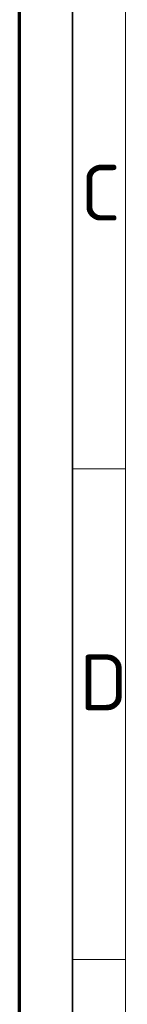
# Model space of a CAD drawing. Header units: millimetres. Extents: x 0 to 210, y 0 to 149.
# Tile 6 of 32: x 0 to 5, y 46 to 93. Entities that reach past the tile are written whole.
import ezdxf

# ---------------------------------------------------------------- set-up
doc = ezdxf.new("R2010")
doc.units = ezdxf.units.MM
doc.header["$LTSCALE"] = 0.5
doc.layers.add('Rahmen (ISO)', color=7, linetype='Continuous', lineweight=70)
doc.styles.add('Bezeichnungstext (ISO)', font='isocpeur.ttf')

# ---------------------------------------------------------------- blocks, each defined once
blk = doc.blocks.new('Ränder Basler-A3')
at = {"layer": 'Rahmen (ISO)'}
blk.add_line((-0.161, 0), (-0.161, 297), dxfattribs=at)
at = {"layer": 'Rahmen (ISO)', "color": 7, "linetype": 'Continuous', "lineweight": 35}
blk.add_line((4.839, 5), (4.839, 292), dxfattribs=at)
at = {"layer": 'Rahmen (ISO)', "color": 7, "linetype": 'Continuous', "lineweight": 18}
for p, q in [((9.839, 10), (9.839, 287)), ((9.839, 142.998), (4.839, 142.998)), ((9.839, 96.832), (4.839, 96.832))]:
    blk.add_line(p, q, dxfattribs=at)
at = {"layer": 'Rahmen (ISO)', "char_height": 5.25, "attachment_point": 4, "style": 'Bezeichnungstext (ISO)'}
for s, insert in [('\\fISOCPEUR|b0|i0;C', (5.588, 168.983)), ('\\fISOCPEUR|b0|i0;D', (5.503, 122.921))]:
    blk.add_mtext(s, dxfattribs=dict(at, insert=insert))

msp = doc.modelspace()

# ---------------------------------------------------------------- block references
at = {"xscale": 0.5, "yscale": 0.5, "zscale": 0.5}
msp.add_blockref('Ränder Basler-A3', (0, 0), dxfattribs=at)

doc.saveas('drawing.dxf')
